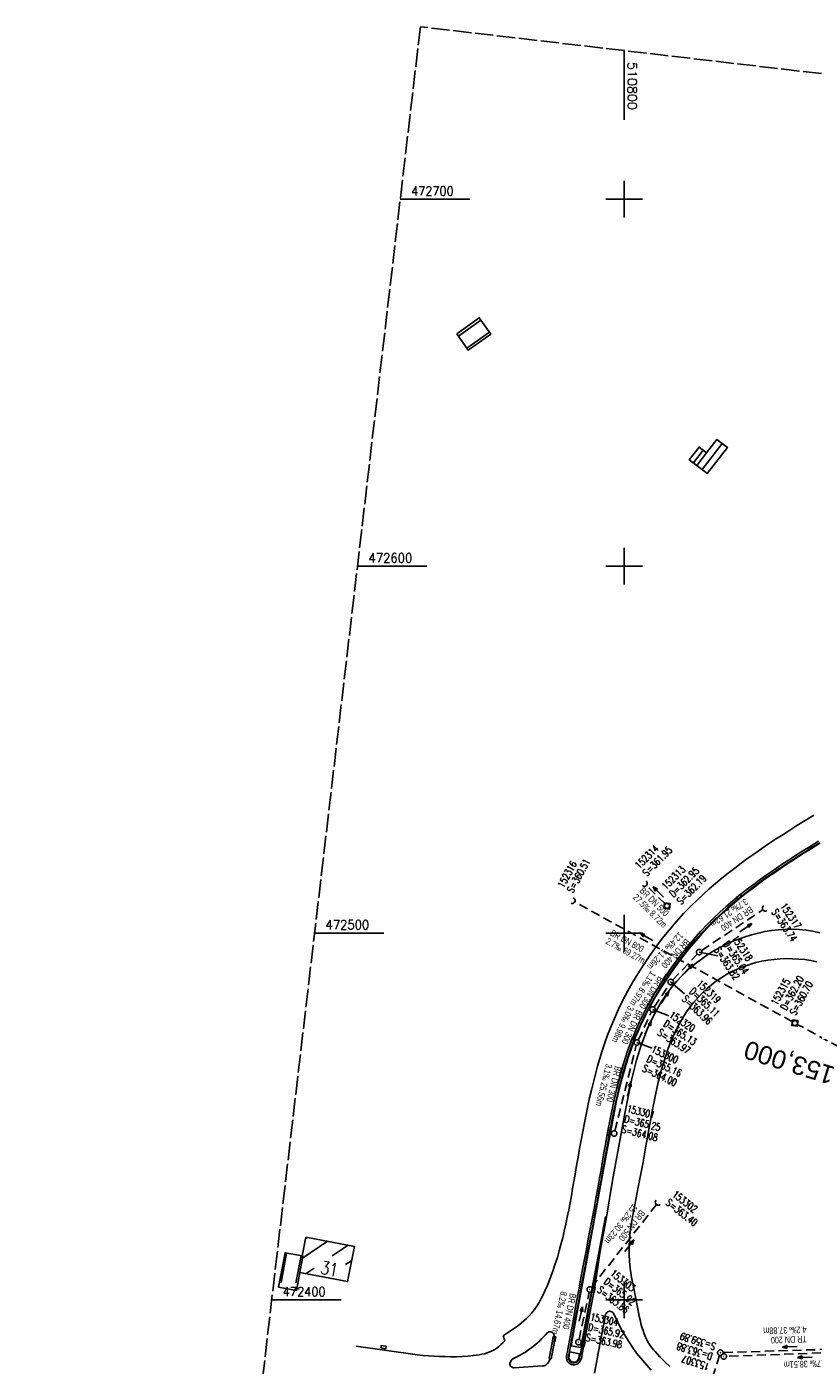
# Model space of a CAD drawing. Extents: x 510637 to 511182, y 471777 to 472747.
# Tile 7 of 10: x 510637 to 510852, y 472382 to 472747. Entities that reach past the tile are written whole.
import ezdxf
from ezdxf.enums import TextEntityAlignment as Align

# ---------------------------------------------------------------- set-up
doc = ezdxf.new("R2010")
doc.units = 0
doc.header["$LTSCALE"] = 10
doc.header["$MEASUREMENT"] = 0
for name, pattern in [('LT00', [0]), ('LT14', [0.6, 0.5, -0.1]), ('LT17', [0.15, 0.1, -0.05]), ('STRICHLINIE2', [0.375, 0.25, -0.125])]:
    doc.linetypes.add(name, pattern=pattern)
doc.layers.get('0').update_dxf_attribs({"linetype": 'LT00'})
doc.layers.add('-BLATT_94-RAND', color=7, linetype='LT14', plot=False)
for name, color, linetype in [('-Halt-Pfeil', 4, 'LT00'), ('-Haltung', 7, 'STRICHLINIE2'), ('-Haltungsbeschriftung', 140, 'LT00'), ('-Schachtbeschriftung', 5, 'LT00'), ('-ST-20', 30, 'LT17'), ('DFK_BEB_SCHR', 254, 'LT00'), ('DFK_BEBAUUNG', 250, 'LT00'), ('V94_AFBR_BAB', 250, 'LT00'), ('V94_H_BORD', 1, 'LT00'), ('V94_KA_MULD', 182, 'LT00'), ('V94_KA_PRUF', 182, 'LT00'), ('V94_RASTER', 250, 'LT00'), ('V94_RINNE', 182, 'LT00'), ('V94_SINKK', 182, 'LT00'), ('V94_UK_DURCH', 182, 'LT00')]:
    doc.layers.add(name, color=color, linetype=linetype)
doc.styles.add('Beschrift', font='ARIAL.TTF')
doc.styles.add('Haltungsbeschriftung', font='ARIAL.TTF', dxfattribs={"width": 0.75})
doc.styles.add('schachtbeschriftung', font='romans.shx', dxfattribs={"width": 0.75, "height": 2})
doc.styles.get("Standard").update_dxf_attribs({"font": 'romans.shx'})

# ---------------------------------------------------------------- blocks, each defined once
blk = doc.blocks.new('SYMB0001')
at = {"color": 0, "linetype": 'ByBlock'}
for p, q in [((-0.015712, 0), (0.010166, 0.012015)), ((0, -0.021257), (-0.015712, 0)), ((0.010166, 0.012015), (0, -0.021257))]:
    blk.add_line(p, q, dxfattribs=at)
blk = doc.blocks.new('SYMB0652')
at = {"color": 0, "linetype": 'ByBlock'}
blk.add_lwpolyline([(-0.15, -0.075), (0.15, -0.075), (0.15, 0.075), (-0.15, 0.075), (-0.15, -0.075)], dxfattribs=at)
blk = doc.blocks.new('SYMB1210')
at = {"color": 0, "linetype": 'ByBlock'}
blk.add_line((0.018815, -0.179014), (0.055623, -0.17119), dxfattribs=at)
for points in [[(-0.2, -0.2), (-0.2, 0.2), (0.2, 0.2), (0.2, -0.2), (-0.2, -0.2)], [(0.018815, 0.179014), (-0.018815, 0.179014), (-0.055623, 0.17119), (-0.09, 0.155885), (-0.120444, 0.133766), (-0.145623, 0.105801), (-0.164438, 0.073213), (-0.176067, 0.037424), (-0.18, 0)], [(-0.18, 0), (-0.176067, -0.037424), (-0.164438, -0.073213), (-0.145623, -0.105801), (-0.120444, -0.133766), (-0.09, -0.155885), (-0.055623, -0.17119), (-0.018815, -0.179014), (0.018815, -0.179014)], [(0.18, 0), (0.176067, 0.037424), (0.164438, 0.073213), (0.145623, 0.105801), (0.120444, 0.133766), (0.09, 0.155885), (0.055623, 0.17119), (0.018815, 0.179014)], [(0.055623, -0.17119), (0.09, -0.155885), (0.120444, -0.133766), (0.145623, -0.105801), (0.164438, -0.073213), (0.176067, -0.037424), (0.18, 0)]]:
    blk.add_lwpolyline(points, dxfattribs=at)
blk = doc.blocks.new('SYMB0003')
at = {"color": 0, "linetype": 'ByBlock'}
for p, q in [((-0.015712, 0), (0.010166, 0.012015)), ((0, -0.021257), (-0.015712, 0)), ((0.010166, 0.012015), (0, -0.021257))]:
    blk.add_line(p, q, dxfattribs=at)
for points in [[(-0.031395, 0.499013), (-0.093691, 0.491144), (-0.154509, 0.475528), (-0.21289, 0.452414), (-0.267913, 0.422164), (-0.318712, 0.385257), (-0.364484, 0.342274), (-0.404509, 0.293893), (-0.438154, 0.240877), (-0.464888, 0.184062), (-0.484292, 0.124345), (-0.496058, 0.062667), (-0.5, 0)], [(-0.5, 0), (-0.496058, -0.062667), (-0.484292, -0.124345), (-0.464888, -0.184062), (-0.438154, -0.240877), (-0.404509, -0.293893), (-0.364485, -0.342274), (-0.318712, -0.385257), (-0.267914, -0.422164), (-0.21289, -0.452414), (-0.154509, -0.475529), (-0.093691, -0.491144), (-0.031395, -0.499014), (0.031395, -0.499014)], [(0.5, 0), (0.496057, 0.062667), (0.484292, 0.124345), (0.464888, 0.184062), (0.438153, 0.240877), (0.404509, 0.293893), (0.364484, 0.342274), (0.318712, 0.385257), (0.267913, 0.422164), (0.21289, 0.452414), (0.154509, 0.475528), (0.093691, 0.491144), (0.031395, 0.499013), (-0.031395, 0.499013)], [(0.031395, -0.499014), (0.093691, -0.491144), (0.154509, -0.475529), (0.21289, -0.452414), (0.267914, -0.422164), (0.318712, -0.385257), (0.364485, -0.342274), (0.404509, -0.293893), (0.438154, -0.240877), (0.464889, -0.184062), (0.484292, -0.124345), (0.496058, -0.062667), (0.5, 0)]]:
    blk.add_lwpolyline(points, dxfattribs=at)
blk = doc.blocks.new('SYMB1107')
at = {"color": 0, "linetype": 'ByBlock'}
for points in [[(-0.2, 0), (-0.196157, 0.039018), (-0.184776, 0.076537), (-0.166294, 0.111114), (-0.141421, 0.141421), (-0.111114, 0.166294), (-0.076537, 0.184776), (-0.039018, 0.196157), (0, 0.2)], [(0, 0.2), (0.039018, 0.196157), (0.076537, 0.184776), (0.111114, 0.166294), (0.141421, 0.141421), (0.166294, 0.111114), (0.184776, 0.076537), (0.196157, 0.039018), (0.2, 0)]]:
    blk.add_lwpolyline(points, dxfattribs=at)
blk = doc.blocks.new('SYMB0070')
at = {"color": 0, "linetype": 'ByBlock'}
for p, q in [((-0.5, 0), (0.2, 0)), ((0.5, 0), (0.2, 0.1)), ((0.2, 0.1), (0.2, 0)), ((0.468, 0), (0.21, 0.086)), ((0.21, 0.086), (0.21, -0.086)), ((0.21, -0.086), (0.468, 0)), ((0.22, -0.072), (0.437, 0)), ((0.23, -0.058), (0.405, 0)), ((0.24, -0.045), (0.374, 0)), ((0.342, 0), (0.25, 0.031)), ((0.25, 0.031), (0.25, -0.031)), ((0.25, -0.031), (0.342, 0)), ((0.26, -0.017), (0.31, 0)), ((0.27, -0.003), (0.279, 0))]:
    blk.add_line(p, q, dxfattribs=at)
for points in [[(0.2, 0), (0.2, -0.1), (0.5, 0)], [(0.437, 0), (0.22, 0.072), (0.22, -0.072)], [(0.405, 0), (0.23, 0.058), (0.23, -0.058)], [(0.374, 0), (0.24, 0.045), (0.24, -0.045)], [(0.31, 0), (0.26, 0.017), (0.26, -0.017)], [(0.279, 0), (0.27, 0.003), (0.27, -0.003)]]:
    blk.add_lwpolyline(points, dxfattribs=at)

msp = doc.modelspace()

# ---------------------------------------------------------------- linework, layer by layer
at = {"layer": '-BLATT_94-RAND'}
msp.add_lwpolyline([(510744.52, 472747.01), (510637.26, 471828.25), (511074.29, 471777.23), (511181.55, 472695.99), (510744.52, 472747.01)], dxfattribs=at)
at = {"layer": '-Haltung'}
for p, q in [((510811.18, 472507.91), (510806.07, 472513)), ((510845.9, 472475.82), (510786.53, 472508.49)), ((510821.1, 472495.21), (510837.86, 472506.35)), ((510813.24, 472487.18), (510819.96, 472494.26)), ((510808.2, 472479.79), (510812.31, 472486.02)), ((510803.85, 472470.81), (510807.46, 472478.48)), ((510898.31, 472447.38), (510847.22, 472475.1)), ((510797.49, 472446.08), (510803.35, 472469.41)), ((510791.12, 472403.42), (510808.85, 472426.02)), ((510787.74, 472389.21), (510790.5, 472402.09)), ((510863.36, 472386.79), (510827, 472385.63)), ((510826.02, 472384.89), (510813.92, 472346.5)), ((510864.9, 472385.98), (510827.92, 472384.62))]:
    msp.add_line(p, q, dxfattribs=at)
at = {"layer": '-Schachtbeschriftung'}
for p, q in [((510820.48, 472494.8), (510825.55, 472493.75)), ((510812.72, 472486.64), (510816.51, 472483.46)), ((510807.78, 472479.16), (510812.25, 472477.45)), ((510803.53, 472470.14), (510807.66, 472468.6))]:
    msp.add_line(p, q, dxfattribs=at)
at = {"layer": 'DFK_BEB_SCHR'}
for p, q in [((510760.99, 472667.05), (510754.88, 472662.67)), ((510757.19, 472659.41), (510763.3, 472663.78)), ((510818.89, 472628.15), (510821.55, 472631.62)), ((510821.25, 472626.33), (510826.7, 472633.47)), ((510719.24, 472415.98), (510712.4, 472411.35)), ((510713.24, 472416.74), (510713.68, 472417.05)), ((510708.07, 472412.78), (510706.54, 472404.7)), ((510710.61, 472404.68), (510712, 472412.03)), ((510720.49, 472412), (510724.79, 472414.9)), ((510713.36, 472407.17), (510715.58, 472408.67)), ((510725.82, 472410.77), (510724.13, 472409.63)), ((510724.45, 472405.01), (510724.73, 472405.2))]:
    msp.add_line(p, q, dxfattribs=at)
at = {"layer": 'DFK_BEBAUUNG'}
for points in [[(510754.42, 472663.32, 0), (510760.53, 472667.7, 0), (510763.7, 472663.21, 0), (510757.57, 472658.87, 0), (510754.42, 472663.32, 0)], [(510817.79, 472628.98, 0), (510820.46, 472632.47, 0), (510822.5, 472630.88, 0), (510819.85, 472627.41, 0), (510817.79, 472628.98, 0)], [(510819.85, 472627.41, 0), (510822.5, 472630.88, 0), (510825.33, 472634.52, 0), (510828.16, 472632.34, 0), (510822.68, 472625.23, 0), (510819.85, 472627.41, 0)], [(510713.31, 472417.12, 0), (510726.57, 472414.56, 0), (510724.68, 472404.97, 0), (510711.67, 472407.5, 0), (510712.51, 472411.93, 0), (510712.29, 472411.97, 0), (510713.31, 472417.12, 0)], [(510712.51, 472411.93, 0), (510711.67, 472407.5, 0), (510710.74, 472402.58, 0), (510705.82, 472403.51, 0), (510707.63, 472412.87, 0), (510712.29, 472411.97, 0), (510712.51, 472411.93, 0)]]:
    msp.add_polyline3d(points, dxfattribs=at)
at = {"layer": 'V94_AFBR_BAB'}
msp.add_line((510767.5, 472388.81), (510767.1, 472390.31), dxfattribs=at)
for points in [[(510851.71, 472532.11), (510849.39, 472530.69), (510847.09, 472529.26), (510845.16, 472528.04), (510843.23, 472526.8), (510841.31, 472525.56), (510839.41, 472524.29), (510837.52, 472523.01), (510835.64, 472521.7), (510833.77, 472520.38), (510831.96, 472519.05), (510830.17, 472517.7), (510828.4, 472516.33), (510826.65, 472514.92), (510824.93, 472513.49), (510823.23, 472512.02), (510821.56, 472510.53), (510819.93, 472508.99), (510818.33, 472507.43), (510816.25, 472505.28), (510814.23, 472503.06), (510812.29, 472500.79), (510810.41, 472498.46), (510808.6, 472496.08), (510806.86, 472493.64), (510805.19, 472491.15), (510803.73, 472488.84), (510802.32, 472486.48), (510800.99, 472484.1), (510799.71, 472481.67), (510798.51, 472479.21), (510797.39, 472476.72), (510796.33, 472474.2), (510795.53, 472472.13), (510794.78, 472470.04), (510794.07, 472467.93), (510793.41, 472465.81), (510792.78, 472463.67), (510792.19, 472461.52), (510791.64, 472459.36), (510791.11, 472457.2), (510790.61, 472455.03), (510790.14, 472452.85), (510789.65, 472450.54), (510789.19, 472448.22), (510788.75, 472445.9), (510788.32, 472443.58), (510787.9, 472441.25), (510787.49, 472438.92), (510787.08, 472436.59), (510786.68, 472434.26), (510786.35, 472432.31), (510786, 472430.36), (510785.66, 472428.4), (510785.3, 472426.45), (510784.93, 472424.51), (510784.54, 472422.56), (510784.13, 472420.63), (510783.7, 472418.7), (510783.28, 472416.91), (510782.82, 472415.13), (510782.34, 472413.36), (510781.83, 472411.6), (510781.28, 472409.84), (510780.69, 472408.09), (510780.06, 472406.34), (510779.39, 472404.61), (510778.93, 472403.52), (510778.46, 472402.44), (510777.96, 472401.38), (510777.42, 472400.34), (510776.85, 472399.32), (510776.24, 472398.33), (510775.59, 472397.38), (510774.88, 472396.47), (510774.13, 472395.61), (510773.45, 472394.93), (510772.74, 472394.27), (510771.99, 472393.65), (510771.22, 472393.06), (510770.43, 472392.48), (510769.62, 472391.92), (510768.79, 472391.38), (510767.96, 472390.84), (510767.12, 472390.31)], [(510795.2, 472422.59), (510796.84, 472432.55), (510800.22, 472450.77), (510800.56, 472452.6), (510800.91, 472454.43), (510801.28, 472456.25), (510801.66, 472458.08), (510802.06, 472459.89), (510802.49, 472461.71), (510802.94, 472463.51), (510803.43, 472465.31), (510803.95, 472467.1), (510804.52, 472468.87), (510805.12, 472470.63), (510805.72, 472472.23), (510806.35, 472473.8), (510807.03, 472475.36), (510807.76, 472476.9), (510808.53, 472478.42), (510809.36, 472479.9), (510810.24, 472481.36), (510811.18, 472482.79), (510812.17, 472484.17), (510813.23, 472485.52), (510814.42, 472486.91), (510815.68, 472488.25), (510817.01, 472489.54), (510818.4, 472490.77), (510819.84, 472491.95), (510821.34, 472493.06), (510822.88, 472494.11), (510824.47, 472495.1), (510826.11, 472496.02), (510827.78, 472496.87), (510829.48, 472497.65), (510831.21, 472498.35), (510832.97, 472498.98), (510834.75, 472499.53), (510836.55, 472499.99), (510838.36, 472500.38), (510840.18, 472500.67), (510842.01, 472500.88), (510843.85, 472500.99), (510845.77, 472501.01), (510847.69, 472500.93), (510849.6, 472500.74), (510851.49, 472500.46), (510853.36, 472500.07)], [(510852.51, 472492.17), (510850.89, 472492.5), (510849.25, 472492.75), (510847.6, 472492.91), (510845.94, 472493), (510844.27, 472493.01), (510842.57, 472492.95), (510840.87, 472492.81), (510839.19, 472492.59), (510837.52, 472492.29), (510835.87, 472491.92), (510834.24, 472491.46), (510832.64, 472490.91), (510831.07, 472490.28), (510829.54, 472489.57), (510828.05, 472488.78), (510826.61, 472487.9), (510825.22, 472486.94), (510823.87, 472485.92), (510822.58, 472484.82), (510821.35, 472483.66), (510820.17, 472482.44), (510819.06, 472481.17), (510818.01, 472479.84), (510817.04, 472478.48), (510816.13, 472477.07), (510815.28, 472475.62), (510814.49, 472474.15), (510813.75, 472472.64), (510813.07, 472471.11), (510812.43, 472469.56), (510811.84, 472467.99), (510811.26, 472466.28), (510810.72, 472464.57), (510810.21, 472462.84), (510809.75, 472461.11), (510809.32, 472459.36), (510808.91, 472457.61), (510808.53, 472455.85), (510808.18, 472454.09), (510807.83, 472452.33), (510807.51, 472450.56), (510807.19, 472448.8), (510806.78, 472446.54), (510806.38, 472444.28), (510805.98, 472442.02), (510805.58, 472439.76), (510805.18, 472437.5), (510804.76, 472435.24), (510804.33, 472432.97), (510803.88, 472430.7), (510803.59, 472429.27), (510803.3, 472427.83), (510803.01, 472426.4), (510802.73, 472424.96), (510802.46, 472423.53), (510802.21, 472422.09), (510801.98, 472420.65), (510801.78, 472419.22), (510801.62, 472417.78), (510801.49, 472416.35), (510801.41, 472414.92), (510801.38, 472413.49), (510801.41, 472412.07), (510801.49, 472410.72), (510801.61, 472409.37), (510801.78, 472408.02), (510801.98, 472406.68), (510802.21, 472405.33), (510802.47, 472403.98), (510802.74, 472402.62), (510803.02, 472401.26), (510803.3, 472399.89), (510803.58, 472398.51), (510803.77, 472397.52), (510803.97, 472396.52), (510804.17, 472395.53), (510804.39, 472394.54), (510804.62, 472393.56), (510804.88, 472392.6), (510805.17, 472391.65), (510805.5, 472390.72), (510805.88, 472389.82), (510806.3, 472388.94), (510806.78, 472388.09), (510807.32, 472387.28), (510807.68, 472386.81), (510808.05, 472386.35), (510808.44, 472385.9), (510809.73, 472384.48), (510811.08, 472383.11), (510812.48, 472381.8)], [(510807.37, 472380.83), (510803.41, 472385.48), (510802.42, 472386.9), (510799.28, 472391.83), (510797.29, 472396.05), (510797.12, 472396.32), (510796.91, 472396.56), (510796.64, 472396.75), (510796.35, 472396.87), (510796.05, 472396.9), (510795.79, 472396.85), (510795.54, 472396.72), (510795.32, 472396.55), (510795.13, 472396.33), (510794.99, 472396.09), (510794.91, 472395.83), (510793.07, 472385.95), (510792.78, 472384.42), (510791.98, 472380.03)], [(510769.56, 472383.83), (510770.28, 472384.21), (510771, 472384.58), (510771.71, 472384.97), (510772.42, 472385.37), (510773.11, 472385.79), (510774, 472386.39), (510774.87, 472387.02), (510775.71, 472387.7), (510776.42, 472388.32), (510777.11, 472388.96), (510777.6, 472389.46), (510778.09, 472389.96), (510778.57, 472390.48), (510779.04, 472390.99)], [(510779.04, 472390.99), (510779.26, 472391.15), (510779.51, 472391.25), (510779.78, 472391.29), (510780.05, 472391.27), (510780.3, 472391.2), (510780.54, 472391.07), (510780.73, 472390.89), (510780.87, 472390.67), (510780.96, 472390.42), (510780.95, 472389.66)], [(510727, 472387.36), (510743.69, 472384.98), (510745.2, 472384.87), (510746.72, 472384.76), (510748.23, 472384.67), (510749.75, 472384.59), (510751.28, 472384.54), (510752.8, 472384.51), (510754.33, 472384.52), (510755.87, 472384.57), (510757.41, 472384.67), (510758.97, 472384.82), (510759.73, 472384.91), (510760.5, 472385.03), (510761.25, 472385.17), (510762, 472385.34), (510762.73, 472385.56), (510763.43, 472385.81), (510764.11, 472386.12), (510764.76, 472386.48), (510765.35, 472386.88), (510765.91, 472387.32)], [(510765.91, 472387.32), (510766.45, 472387.8), (510766.97, 472388.3), (510767.5, 472388.81)], [(510777.83, 472382.04), (510770.05, 472381.49), (510769.78, 472381.52), (510769.52, 472381.62), (510769.27, 472381.78), (510769.07, 472381.98), (510768.94, 472382.2), (510768.89, 472382.46), (510768.92, 472382.73), (510769.02, 472383), (510769.17, 472383.28), (510769.35, 472383.55), (510769.56, 472383.83)], [(510779.83, 472383.94), (510779.68, 472383.48), (510779.46, 472383.04), (510779.18, 472382.65), (510778.9, 472382.38), (510778.58, 472382.19), (510778.21, 472382.07), (510777.83, 472382.04)]]:
    msp.add_lwpolyline(points, dxfattribs=at)
at = {"layer": 'V94_H_BORD'}
for points in [[(510794.91, 472422.66), (510793.19, 472413.37), (510789.69, 472394.67), (510788.25, 472387.03), (510785.56, 472387.44), (510786.95, 472395.16), (510790.42, 472413.78), (510793.98, 472433.05), (510797.38, 472451.44), (510797.97, 472454.35), (510798.63, 472457.25), (510799.37, 472460.13), (510800.18, 472462.98), (510801.07, 472465.81), (510802.04, 472468.62), (510803.07, 472471.41), (510803.81, 472473.23), (510804.61, 472475.04), (510805.45, 472476.83), (510806.34, 472478.59), (510807.27, 472480.33), (510808.24, 472482.06), (510809.26, 472483.76), (510810.3, 472485.44), (510811.38, 472487.1), (510812.9, 472489.35), (510814.47, 472491.55), (510816.1, 472493.71), (510817.78, 472495.82), (510819.53, 472497.89), (510821.33, 472499.9), (510823.19, 472501.86), (510824.85, 472503.52), (510826.56, 472505.13), (510828.3, 472506.7), (510830.08, 472508.23), (510831.9, 472509.73), (510833.74, 472511.19), (510835.61, 472512.61), (510837.5, 472514.01), (510839.4, 472515.37), (510841.32, 472516.7), (510843.25, 472518.01), (510845.2, 472519.3), (510847.16, 472520.57), (510849.12, 472521.83), (510851.1, 472523.07), (510853.38, 472524.48)], [(510785.24, 472385.8), (510785.15, 472385.46), (510785.08, 472385.11), (510785.02, 472384.75), (510784.99, 472384.48), (510784.99, 472384.21), (510785.02, 472383.95), (510785.11, 472383.71), (510785.28, 472383.46), (510785.51, 472383.26), (510785.8, 472383.11), (510786.11, 472383.02), (510786.38, 472383.01), (510786.64, 472383.04), (510786.89, 472383.12), (510787.11, 472383.25), (510787.29, 472383.44), (510787.43, 472383.66), (510787.55, 472383.91), (510787.66, 472384.17), (510787.9, 472385.33), (510785.24, 472385.8)]]:
    msp.add_lwpolyline(points, dxfattribs=at)
at = {"layer": 'V94_RASTER'}
for p, q in [((510800, 472721.63), (510800, 472740.54)), ((510800, 472695), (510800, 472705)), ((510757.94, 472700), (510739.03, 472700)), ((510805, 472700), (510795, 472700)), ((510800, 472595), (510800, 472605)), ((510727.36, 472600), (510746.27, 472600)), ((510795, 472600), (510805, 472600)), ((510800, 472495), (510800, 472505)), ((510734.59, 472500), (510715.68, 472500)), ((510805, 472500), (510795, 472500)), ((510800, 472395), (510800, 472405)), ((510704.01, 472400), (510722.92, 472400)), ((510795, 472400), (510805, 472400))]:
    msp.add_line(p, q, dxfattribs=at)
at = {"layer": 'V94_RINNE'}
for p, q in [((510780.95, 472389.66), (510781.23, 472389.6)), ((510780.16, 472383.87), (510779.83, 472383.94))]:
    msp.add_line(p, q, dxfattribs=at)
for points in [[(510852.97, 472525.03), (510850.68, 472523.61), (510848.7, 472522.37), (510846.73, 472521.12), (510844.78, 472519.85), (510842.83, 472518.56), (510840.9, 472517.25), (510838.99, 472515.92), (510837.09, 472514.56), (510835.2, 472513.16), (510833.32, 472511.73), (510831.47, 472510.27), (510829.65, 472508.77), (510827.87, 472507.23), (510826.12, 472505.65), (510824.4, 472504.04), (510822.73, 472502.38), (510820.84, 472500.4), (510819.01, 472498.36), (510817.25, 472496.27), (510815.54, 472494.13), (510813.89, 472491.94), (510812.29, 472489.7), (510810.76, 472487.43), (510809.56, 472485.55), (510808.4, 472483.65), (510807.28, 472481.72), (510806.21, 472479.77), (510805.19, 472477.79), (510804.22, 472475.79), (510803.31, 472473.77), (510802.45, 472471.72), (510801.69, 472469.77), (510800.98, 472467.8), (510800.31, 472465.81), (510799.69, 472463.8), (510799.11, 472461.78), (510798.57, 472459.76), (510798.05, 472457.72), (510797.57, 472455.67), (510797.11, 472453.62), (510796.68, 472451.56), (510796.22, 472449.27), (510795.78, 472446.97), (510795.35, 472444.67), (510794.94, 472442.37), (510794.53, 472440.07), (510794.13, 472437.77), (510793.73, 472435.47), (510793.33, 472433.17), (510792.83, 472430.41), (510792.33, 472427.65), (510791.82, 472424.89), (510791.3, 472422.13), (510790.78, 472419.38), (510790.26, 472416.62), (510789.74, 472413.86), (510789.04, 472410.15), (510788.35, 472406.44), (510787.67, 472402.72), (510786.98, 472399.01), (510786.3, 472395.3)], [(510853.32, 472524.61), (510851.03, 472523.19), (510849.05, 472521.95), (510847.08, 472520.69), (510845.12, 472519.42), (510843.17, 472518.14), (510841.23, 472516.83), (510839.31, 472515.49), (510837.41, 472514.13), (510835.52, 472512.74), (510833.65, 472511.32), (510831.82, 472509.86), (510830, 472508.37), (510828.23, 472506.84), (510826.48, 472505.27), (510824.78, 472503.66), (510823.11, 472502.01), (510821.23, 472500.04), (510819.41, 472498.01), (510817.65, 472495.93), (510815.95, 472493.8), (510814.31, 472491.62), (510812.72, 472489.39), (510811.2, 472487.13), (510809.84, 472484.99), (510808.54, 472482.82), (510807.29, 472480.62), (510806.11, 472478.39), (510804.99, 472476.12), (510803.94, 472473.83), (510802.96, 472471.5), (510802.21, 472469.56), (510801.51, 472467.6), (510800.86, 472465.63), (510800.25, 472463.64), (510799.67, 472461.63), (510799.13, 472459.62), (510798.62, 472457.6), (510798.14, 472455.57), (510797.69, 472453.53), (510797.25, 472451.49), (510796.78, 472449.2), (510796.34, 472446.9), (510795.9, 472444.6), (510795.48, 472442.3), (510795.07, 472440), (510794.66, 472437.7), (510794.25, 472435.39), (510793.84, 472433.09), (510793.26, 472429.87), (510792.67, 472426.66), (510792.07, 472423.44), (510791.47, 472420.22), (510790.87, 472417.01), (510790.27, 472413.79), (510789.4, 472409.15), (510788.54, 472404.5), (510787.68, 472399.85), (510786.82, 472395.2)], [(510786.3, 472395.3), (510784.58, 472386.03), (510784.5, 472385.65), (510784.43, 472385.26), (510784.36, 472384.87), (510784.33, 472384.49), (510784.33, 472384.11), (510784.39, 472383.75), (510784.51, 472383.4), (510784.72, 472383.09), (510784.99, 472382.82), (510785.31, 472382.59), (510785.67, 472382.42), (510786.05, 472382.33), (510786.46, 472382.31), (510786.86, 472382.37), (510787.24, 472382.51), (510787.57, 472382.72), (510787.85, 472382.99), (510788.08, 472383.31), (510788.26, 472383.67), (510788.39, 472384.04), (510788.47, 472384.36), (510788.52, 472384.69), (510788.57, 472385.02), (510788.63, 472385.34), (510790.34, 472394.51), (510791.96, 472403.04), (510793.54, 472413.29), (510795.2, 472422.59)], [(510786.82, 472395.2), (510785.37, 472387.37), (510785.11, 472385.92), (510785.05, 472385.59), (510784.97, 472385.25), (510784.9, 472384.91), (510784.86, 472384.58), (510784.85, 472384.25), (510784.89, 472383.94), (510785, 472383.64), (510785.19, 472383.37), (510785.45, 472383.14), (510785.76, 472382.97), (510786.09, 472382.87), (510786.39, 472382.85), (510786.68, 472382.89), (510786.96, 472382.99), (510787.22, 472383.14), (510787.44, 472383.34), (510787.62, 472383.57), (510787.76, 472383.83), (510787.84, 472384.11), (510788.13, 472385.42), (510788.41, 472386.87), (510789.83, 472394.59), (510791.43, 472403.16), (510791.61, 472403.11), (510793.34, 472413.3), (510795.03, 472422.68), (510795.2, 472422.59)], [(510780.95, 472389.66), (510780.73, 472389.67), (510780.45, 472388.29), (510780.19, 472386.86), (510779.64, 472383.99), (510779.83, 472383.94)], [(510781.23, 472389.6), (510780.72, 472386.75), (510780.16, 472383.87)]]:
    msp.add_lwpolyline(points, dxfattribs=at)

# ---------------------------------------------------------------- block references
at = {"layer": '-Halt-Pfeil', "yscale": 3.999999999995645, "zscale": 4}
for p, xscale, rotation in [((510809.33, 472511.16), 3.999999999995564, 135.1546139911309), ((510806.08, 472498.95), 3.999999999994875, 151.1764839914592), ((510833.2, 472501.46), 4.000000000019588, 33.59513399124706), ((510817.33, 472490.03), 4.000000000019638, 46.44162399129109), ((510811.09, 472482.35), 4.00000000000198, 56.55689399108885), ((510806.56, 472474.22), 4.000000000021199, 64.77655399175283), ((510801.39, 472457.5), 3.999999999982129, 75.90964399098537), ((510801.48, 472414.77), 3.999999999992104, 51.88117399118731), ((510788.24, 472396.18), 4.000000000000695, 77.8912839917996), ((510845.15, 472387.21), 3.999999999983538, 181.8206539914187), ((510849.3, 472384.35), 4.000000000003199, 182.1070039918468)]:
    msp.add_blockref('SYMB0070', p, dxfattribs=dict(at, xscale=xscale, rotation=rotation))
at = {"layer": 'DFK_BEBAUUNG', "rotation": 350.13599}
msp.add_blockref('SYMB0001', (510711.43, 472402.81), dxfattribs=at)
at = {"layer": 'V94_KA_MULD', "xscale": 3.799999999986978, "yscale": 3.799999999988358, "zscale": 3.8, "rotation": 263.3409047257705}
for p in [(510811.72, 472507.38), (510846.56, 472475.45)]:
    msp.add_blockref('SYMB1210', p, dxfattribs=at)
at = {"layer": 'V94_KA_PRUF', "xscale": 1.500000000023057, "yscale": 1.5, "zscale": 1.5, "rotation": 263.3409047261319}
for p in [(510820.48, 472494.8), (510812.72, 472486.64), (510807.78, 472479.16), (510803.53, 472470.14), (510797.31, 472445.35), (510790.66, 472402.83), (510787.58, 472388.48), (510826.25, 472385.61), (510827.17, 472384.59)]:
    msp.add_blockref('SYMB0003', p, dxfattribs=at)
at = {"layer": 'V94_SINKK', "yscale": 4.5, "zscale": 4.5}
for p, xscale, rotation in [((510831.36, 472509.83), 4.499999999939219, 38.41631517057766), ((510811.36, 472487.92), 4.500000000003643, 237.3788692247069), ((510802.32, 472470.7), 4.500000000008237, 248.7794270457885), ((510799.26, 472461.38), 4.500000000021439, 254.956157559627), ((510795.85, 472445.54), 4.500000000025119, 259.8218131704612), ((510791.64, 472402.76), 4.499999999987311, 259.2443532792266), ((510780.93, 472389.33), 4.500000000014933, 259.8403447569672), ((510788.92, 472387.99), 4.499999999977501, 79.42486928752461)]:
    msp.add_blockref('SYMB0652', p, dxfattribs=dict(at, xscale=xscale, rotation=rotation))
at = {"layer": 'V94_SINKK', "color": 1, "xscale": 4.500000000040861, "yscale": 4.5, "zscale": 4.5, "rotation": 351.9086996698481}
msp.add_blockref('SYMB0652', (510734.44, 472387.13), dxfattribs=at)
at = {"layer": 'V94_UK_DURCH', "zscale": 4}
for p, xscale, yscale, rotation in [((510805.54, 472513.52), 3.999999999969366, 4.000000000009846, 228.5411031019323), ((510785.87, 472508.85), 3.999999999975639, 3.99999999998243, 248.7592431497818), ((510838.49, 472506.76), 4.000000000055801, 3.999999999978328, 121.3555076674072), ((510809.32, 472426.61), 3.999999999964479, 4.000000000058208, 133.1373666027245)]:
    msp.add_blockref('SYMB1107', p, dxfattribs=dict(at, xscale=xscale, yscale=yscale, rotation=rotation))

# ---------------------------------------------------------------- texts
at = {"layer": '-Haltungsbeschriftung', "style": 'Haltungsbeschriftung', "width": 0.75}
for s, rotation, p in [('27.5‰ 8.72m', 315.1546, (510802.29, 472509.54)), ('BR DN 500', 315.1546, (510804.09, 472511.35)), ('3.7‰ 21.62m', 213.5951, (510832.98, 472509.51)), ('BR DN 400', 213.5951, (510834.39, 472507.38)), ('BR DN 800', 331.1765, (510796.05, 472499.45)), ('12.4‰ 11.26m', 226.4416, (510814.99, 472500.37)), ('2.7‰ 69.27m', 331.1765, (510794.82, 472497.21)), ('BR DN 400', 226.4416, (510816.84, 472498.61)), ('1.1‰ 8.97m', 236.5569, (510807.34, 472489.76)), ('BR DN 300', 236.5569, (510809.47, 472488.35)), ('3.0‰ 9.98m', 244.7766, (510801.18, 472480.31)), ('BR DN 300', 244.7766, (510803.49, 472479.22)), ('3.1‰ 25.56m', 255.9096, (510795.09, 472464.47)), ('BR DN 300', 255.9096, (510797.57, 472463.85)), ('15.2‰ 30.23m', 231.8812, (510802.47, 472426.29)), ('BR DN 500', 231.8812, (510804.48, 472424.71)), ('8.2‰ 14.67m', 257.8913, (510782.78, 472402.42)), ('BR DN 400', 257.8913, (510785.28, 472401.89)), ('4.2‰ 37.88m', 181.8207, (510849.7, 472392.78)), ('TR DN 200', 181.8207, (510849.78, 472390.22)), ('5.7‰ 38.51m', 182.107, (510855.27, 472383.63))]:
    msp.add_text(s, height=1.8, rotation=rotation, dxfattribs=at).set_placement(p)
at = {"layer": '-Schachtbeschriftung', "style": 'schachtbeschriftung', "width": 0.75}
for s, rotation, p in [('152314', 45.1546, (510804.2, 472517.32)), ('S=361.95', 45.1546, (510806.24, 472515.29)), ('152316', 61.1765, (510783.54, 472512.13)), ('S=360.51', 61.1765, (510786.06, 472510.74)), ('152313', 45.1546, (510811.48, 472511.62)), ('D=362.95', 45.1546, (510813.52, 472509.59)), ('S=362.19', 45.1546, (510815.56, 472507.55)), ('152317', 303.5951, (510842.48, 472507.31)), ('S=363.74', 303.5951, (510840.08, 472505.72)), ('S=363.82', 303.5951, (510824.47, 472495.35)), ('D=365.04', 303.5951, (510826.87, 472496.94)), ('152318', 303.5951, (510829.27, 472498.54)), ('D=365.11', 316.4416, (510817.62, 472483.86)), ('152319', 316.4416, (510819.6, 472485.95)), ('152315', 61.1765, (510841.7, 472480.13)), ('D=362.20', 61.1765, (510844.22, 472478.74)), ('S=360.70', 61.1765, (510846.75, 472477.35)), ('S=363.96', 316.4416, (510815.63, 472481.78)), ('152320', 326.5569, (510812.09, 472477.19)), ('D=365.13', 326.5569, (510810.5, 472474.79)), ('S=363.97', 326.5569, (510808.92, 472472.38)), ('D=365.16', 334.7766, (510805.98, 472465.02)), ('153300', 334.7766, (510807.21, 472467.63)), ('S=364.00', 334.7766, (510804.76, 472462.41)), ('153301', 345.9096, (510800.59, 472451.24)), ('D=365.25', 345.9096, (510799.89, 472448.44)), ('S=364.08', 345.9096, (510799.19, 472445.65)), ('S=363.40', 321.8812, (510811.16, 472426.12)), ('153302', 321.8812, (510812.94, 472428.39)), ('D=365.92', 321.8812, (510794.27, 472404.6)), ('153303', 321.8812, (510796.05, 472406.87)), ('S=363.86', 321.8812, (510792.5, 472402.34)), ('153304', 347.8913, (510790.65, 472394.48)), ('S=363.98', 347.8913, (510789.45, 472388.85)), ('D=365.92', 347.8913, (510790.05, 472391.66)), ('S=359.89', 162.5056, (510825.22, 472388.17)), ('D=363.88', 162.5056, (510824.36, 472385.42)), ('153307', 162.5056, (510823.49, 472382.67))]:
    msp.add_text(s, height=2, rotation=rotation, dxfattribs=at).set_placement(p)
at = {"layer": '-ST-20', "style": 'Beschrift'}
msp.add_text('153,000', height=5, rotation=-197.1767, dxfattribs=at).set_placement((510857.07, 472460.95), align=Align.MIDDLE_LEFT)
at = {"layer": 'DFK_BEBAUUNG', "width": 0.75}
msp.add_text('31', height=3.6, rotation=-11.0055, dxfattribs=at).set_placement((510717.12, 472407.15))
at = {"layer": 'V94_RASTER'}
for s, rotation, width, p in [(' 510800', 270.0005, 1.014, (510801, 472739.13)), (' 472700', 0.0005, 0.902, (510740.44, 472701)), (' 472600', 0.0005, 0.931, (510728.77, 472601)), (' 472500', 0.0005, 0.924, (510717.09, 472501)), (' 472400', 0.0005, 0.911, (510705.42, 472401))]:
    msp.add_text(s, height=2.5, rotation=rotation, dxfattribs=dict(at, width=width)).set_placement(p)

doc.saveas('drawing.dxf')
